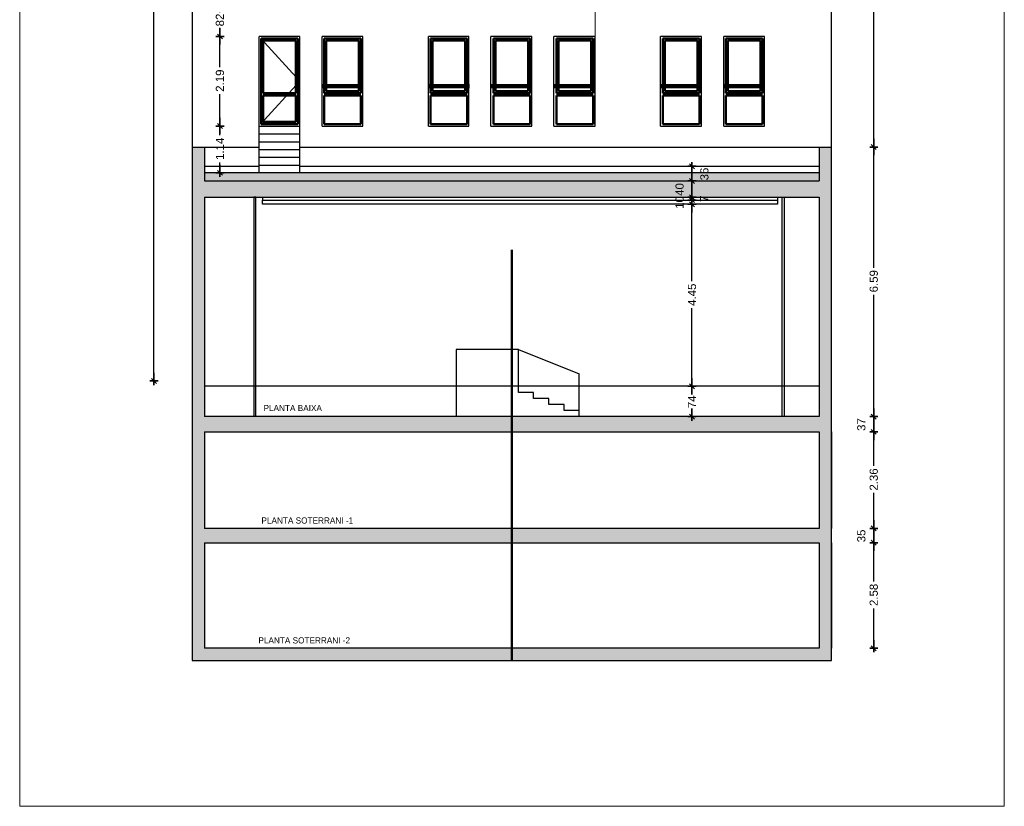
# Model space of a CAD drawing. Header units: metres. Extents: x -1 to 490, y -6 to 65.
# Tile 2 of 11: x 439 to 463, y 26 to 45. Entities that reach past the tile are written whole.
import ezdxf

# ---------------------------------------------------------------- set-up
doc = ezdxf.new("R2010")
doc.units = ezdxf.units.M
doc.header["$PDMODE"] = 65
for name, pattern in [('CONTINUA', [0]), ('RAND', [44.45, 12.7, -6.35, 12.7, -6.35, 0, -6.35]), ('VERDECKT', [9.525, 6.35, -3.175])]:
    doc.linetypes.add(name, pattern=pattern)
doc.layers.add('FAÇANA  NORD-OEST LINIES ACTUAL', color=7, linetype='CONTINUA', lineweight=25)
doc.styles.add('ARIAL', font='arial.ttf')
doc.styles.add('Century Gothic', font='txt')
doc.dimstyles.new('DIMSTYLE_10', dxfattribs={"dimtxt": 0.2, "dimasz": 0.2, "dimexe": 0, "dimexo": 1e-06, "dimgap": 0.1, "dimtad": 0, "dimdec": 0, "dimlfac": 100, "dimrnd": 1, "dimzin": 4, "dimdsep": 46, "dimtxsty": 'ARIAL', "dimblk1": 'ALL_ML_STRICH', "dimblk2": 'ALL_ML_STRICH', "dimsah": 1, "dimcen": 0, "dimse1": 1, "dimse2": 1, "dimclrd": 2, "dimclre": 2, "dimclrt": 2, "dimadec": 0, "dimazin": 0, "dimtfac": 1, "dimtdec": 0, "dimtix": 1, "dimtmove": 2, "dimatfit": 3, "dimfxl": 0, "dimtvp": 1.2, "dimtzin": 0, "dimlwd": 0, "dimlwe": 35, "dimarcsym": 0})
doc.dimstyles.new('DIMSTYLE_3', dxfattribs={"dimtxt": 0.2, "dimasz": 0.2, "dimexe": 0, "dimexo": 1e-06, "dimgap": 0.1, "dimtad": 0, "dimrnd": 0.01, "dimzin": 4, "dimdsep": 46, "dimtxsty": 'ARIAL', "dimblk1": 'ALL_ML_STRICH', "dimblk2": 'ALL_ML_STRICH', "dimsah": 1, "dimcen": 0, "dimse1": 1, "dimse2": 1, "dimclrd": 2, "dimclre": 2, "dimclrt": 2, "dimadec": 0, "dimazin": 0, "dimtfac": 1, "dimtdec": 0, "dimtix": 1, "dimtmove": 2, "dimatfit": 3, "dimfxl": 0, "dimtzin": 0, "dimlwd": 0, "dimlwe": 35, "dimarcsym": 0})
doc.dimstyles.new('DIMSTYLE_6', dxfattribs={"dimtxt": 0.2, "dimasz": 0.2, "dimexe": 0, "dimexo": 1e-06, "dimgap": 0.1, "dimtad": 0, "dimdec": 0, "dimlfac": 100, "dimrnd": 1, "dimzin": 4, "dimdsep": 46, "dimtxsty": 'ARIAL', "dimblk1": 'ALL_ML_STRICH', "dimblk2": 'ALL_ML_STRICH', "dimsah": 1, "dimcen": 0, "dimse1": 1, "dimse2": 1, "dimclrd": 2, "dimclre": 2, "dimclrt": 2, "dimadec": 0, "dimazin": 0, "dimtfac": 1, "dimtdec": 0, "dimtix": 1, "dimtmove": 2, "dimatfit": 3, "dimfxl": 0, "dimtzin": 0, "dimlwd": 0, "dimlwe": 35, "dimarcsym": 0})
doc.dimstyles.new('DIMSTYLE_7', dxfattribs={"dimtxt": 0.2, "dimasz": 0.2, "dimexe": 0, "dimexo": 1e-06, "dimgap": 0.1, "dimtad": 2, "dimdec": 0, "dimlfac": 100, "dimrnd": 1, "dimzin": 4, "dimdsep": 46, "dimtxsty": 'ARIAL', "dimblk1": 'ALL_ML_STRICH', "dimblk2": 'ALL_ML_STRICH', "dimsah": 1, "dimcen": 0, "dimse1": 1, "dimse2": 1, "dimclrd": 2, "dimclre": 2, "dimclrt": 2, "dimadec": 0, "dimazin": 0, "dimtfac": 1, "dimtdec": 0, "dimtix": 1, "dimtmove": 2, "dimatfit": 3, "dimfxl": 0, "dimtvp": 1.2, "dimtzin": 0, "dimlwd": 0, "dimlwe": 35, "dimarcsym": 0})
doc.dimstyles.new('DIMSTYLE_8', dxfattribs={"dimtxt": 0.2, "dimasz": 0.2, "dimexe": 0, "dimexo": 1e-06, "dimgap": 0.1, "dimtad": 2, "dimdec": 0, "dimlfac": 100, "dimrnd": 1, "dimzin": 4, "dimdsep": 46, "dimtxsty": 'ARIAL', "dimblk1": 'ALL_ML_STRICH', "dimblk2": 'ALL_ML_STRICH', "dimsah": 1, "dimcen": 0, "dimse1": 1, "dimse2": 1, "dimclrd": 2, "dimclre": 2, "dimclrt": 2, "dimadec": 0, "dimazin": 0, "dimtfac": 1, "dimtdec": 0, "dimtix": 1, "dimtmove": 2, "dimatfit": 3, "dimfxl": 0, "dimtvp": 1.2, "dimtzin": 0, "dimlwd": 0, "dimlwe": 35, "dimarcsym": 0})
doc.dimstyles.new('DIMSTYLE_9', dxfattribs={"dimtxt": 0.2, "dimasz": 0.2, "dimexe": 0, "dimexo": 1e-06, "dimgap": 0.1, "dimtad": 0, "dimdec": 0, "dimlfac": 100, "dimrnd": 1, "dimzin": 4, "dimdsep": 46, "dimtxsty": 'ARIAL', "dimblk1": 'ALL_ML_STRICH', "dimblk2": 'ALL_ML_STRICH', "dimsah": 1, "dimcen": 0, "dimse1": 1, "dimse2": 1, "dimclrd": 2, "dimclre": 2, "dimclrt": 2, "dimadec": 0, "dimazin": 0, "dimtfac": 1, "dimtdec": 0, "dimtix": 1, "dimtmove": 2, "dimatfit": 3, "dimfxl": 0, "dimtvp": 1.2, "dimtzin": 0, "dimlwd": 0, "dimlwe": 35, "dimarcsym": 0})

# ---------------------------------------------------------------- blocks, each defined once
blk = doc.blocks.new('ALL_ML_STRICH')
at = {"color": 0, "linetype": 'ByBlock', "lineweight": -2}
for p, q in [((-1, 0), (0.5, 0)), ((-0.3, -0.3), (0.3, 0.3)), ((0, -0.5), (0, 0.5))]:
    blk.add_line(p, q, dxfattribs=at)
blk = doc.blocks.new('*D21')
at = {"layer": 'DEFPOINTS', "color": 2, "linetype": 'CONTINUA', "lineweight": 35, "transparency": 33554687}
for p in [(443.649, 58.617), (442.714, 36.363), (443.649, 36.363)]:
    blk.add_point(p, dxfattribs=at)
at = {"layer": 'FAÇANA  NORD-OEST LINIES ACTUAL', "color": 2, "linetype": 'CONTINUA', "lineweight": -2, "transparency": 33554687}
for p, q in [((442.714, 47.896), (442.714, 58.617)), ((442.714, 36.363), (442.714, 47.096))]:
    blk.add_line(p, q, dxfattribs=at)
at = {"layer": 'FAÇANA  NORD-OEST LINIES ACTUAL', "color": 2, "linetype": 'CONTINUA', "lineweight": 35, "transparency": 33554687, "xscale": 0.2, "yscale": 0.2, "zscale": 0.2}
for p, rotation in [((442.714, 58.617), 90), ((442.714, 36.363), 270)]:
    blk.add_blockref('ALL_ML_STRICH', p, dxfattribs=dict(at, rotation=rotation))
at = {"layer": 'FAÇANA  NORD-OEST LINIES ACTUAL', "color": 2, "linetype": 'CONTINUA', "lineweight": 35, "transparency": 33554687, "insert": (442.714, 47.496), "char_height": 0.2, "width": 1, "attachment_point": 5, "rotation": 90, "style": 'ARIAL'}
blk.add_mtext('\\A1;{22.25}', dxfattribs=at)
blk = doc.blocks.new('*D33')
at = {"layer": 'DEFPOINTS', "color": 2, "linetype": 'CONTINUA', "lineweight": 35, "transparency": 33554687}
for p in [(458.969, 32.411), (458.969, 29.833), (460.304, 29.833)]:
    blk.add_point(p, dxfattribs=at)
at = {"layer": 'FAÇANA  NORD-OEST LINIES ACTUAL', "color": 2, "linetype": 'CONTINUA', "lineweight": -2, "transparency": 33554687}
for p, q in [((460.304, 31.466), (460.304, 32.411)), ((460.304, 29.833), (460.304, 30.806))]:
    blk.add_line(p, q, dxfattribs=at)
at = {"layer": 'FAÇANA  NORD-OEST LINIES ACTUAL', "color": 2, "linetype": 'CONTINUA', "lineweight": 35, "transparency": 33554687, "xscale": 0.2, "yscale": 0.2, "zscale": 0.2}
for p, rotation in [((460.304, 32.411), 90), ((460.304, 29.833), 270)]:
    blk.add_blockref('ALL_ML_STRICH', p, dxfattribs=dict(at, rotation=rotation))
at = {"layer": 'FAÇANA  NORD-OEST LINIES ACTUAL', "color": 2, "linetype": 'CONTINUA', "lineweight": 35, "transparency": 33554687, "insert": (460.304, 31.136), "char_height": 0.2, "width": 0.8, "attachment_point": 5, "rotation": 90, "style": 'ARIAL'}
blk.add_mtext('\\A1;{2.58}', dxfattribs=at)
blk = doc.blocks.new('*D34')
at = {"layer": 'DEFPOINTS', "color": 2, "linetype": 'CONTINUA', "lineweight": 35, "transparency": 33554687}
for p in [(458.969, 32.762), (458.969, 32.411), (460.304, 32.411)]:
    blk.add_point(p, dxfattribs=at)
at = {"layer": 'FAÇANA  NORD-OEST LINIES ACTUAL', "color": 2, "linetype": 'CONTINUA', "lineweight": -2, "transparency": 33554687}
blk.add_line((460.304, 32.411), (460.304, 32.762), dxfattribs=at)
at = {"layer": 'FAÇANA  NORD-OEST LINIES ACTUAL', "color": 2, "linetype": 'CONTINUA', "lineweight": 35, "transparency": 33554687, "xscale": 0.2, "yscale": 0.2, "zscale": 0.2}
for p, rotation in [((460.304, 32.762), 90), ((460.304, 32.411), 270)]:
    blk.add_blockref('ALL_ML_STRICH', p, dxfattribs=dict(at, rotation=rotation))
at = {"layer": 'FAÇANA  NORD-OEST LINIES ACTUAL', "color": 2, "linetype": 'CONTINUA', "lineweight": 35, "transparency": 33554687, "insert": (460.001, 32.577), "char_height": 0.2, "width": 0.4, "attachment_point": 5, "rotation": 90, "style": 'ARIAL'}
blk.add_mtext('\\A1;{35}', dxfattribs=at)
blk = doc.blocks.new('*D35')
at = {"layer": 'DEFPOINTS', "color": 2, "linetype": 'CONTINUA', "lineweight": 35, "transparency": 33554687}
for p in [(458.969, 35.12), (458.969, 32.762), (460.304, 32.762)]:
    blk.add_point(p, dxfattribs=at)
at = {"layer": 'FAÇANA  NORD-OEST LINIES ACTUAL', "color": 2, "linetype": 'CONTINUA', "lineweight": -2, "transparency": 33554687}
for p, q in [((460.304, 34.286), (460.304, 35.12)), ((460.304, 32.762), (460.304, 33.626))]:
    blk.add_line(p, q, dxfattribs=at)
at = {"layer": 'FAÇANA  NORD-OEST LINIES ACTUAL', "color": 2, "linetype": 'CONTINUA', "lineweight": 35, "transparency": 33554687, "xscale": 0.2, "yscale": 0.2, "zscale": 0.2}
for p, rotation in [((460.304, 35.12), 90), ((460.304, 32.762), 270)]:
    blk.add_blockref('ALL_ML_STRICH', p, dxfattribs=dict(at, rotation=rotation))
at = {"layer": 'FAÇANA  NORD-OEST LINIES ACTUAL', "color": 2, "linetype": 'CONTINUA', "lineweight": 35, "transparency": 33554687, "insert": (460.304, 33.956), "char_height": 0.2, "width": 0.8, "attachment_point": 5, "rotation": 90, "style": 'ARIAL'}
blk.add_mtext('\\A1;{2.36}', dxfattribs=at)
blk = doc.blocks.new('*D36')
at = {"layer": 'DEFPOINTS', "color": 2, "linetype": 'CONTINUA', "lineweight": 35, "transparency": 33554687}
for p in [(458.516, 35.493), (458.969, 35.12), (460.304, 35.12)]:
    blk.add_point(p, dxfattribs=at)
at = {"layer": 'FAÇANA  NORD-OEST LINIES ACTUAL', "color": 2, "linetype": 'CONTINUA', "lineweight": -2, "transparency": 33554687}
blk.add_line((460.304, 35.12), (460.304, 35.493), dxfattribs=at)
at = {"layer": 'FAÇANA  NORD-OEST LINIES ACTUAL', "color": 2, "linetype": 'CONTINUA', "lineweight": 35, "transparency": 33554687, "xscale": 0.2, "yscale": 0.2, "zscale": 0.2}
for p, rotation in [((460.304, 35.493), 90), ((460.304, 35.12), 270)]:
    blk.add_blockref('ALL_ML_STRICH', p, dxfattribs=dict(at, rotation=rotation))
at = {"layer": 'FAÇANA  NORD-OEST LINIES ACTUAL', "color": 2, "linetype": 'CONTINUA', "lineweight": 35, "transparency": 33554687, "insert": (460.001, 35.298), "char_height": 0.2, "width": 0.4, "attachment_point": 5, "rotation": 90, "style": 'ARIAL'}
blk.add_mtext('\\A1;{37}', dxfattribs=at)
blk = doc.blocks.new('*D37')
at = {"layer": 'DEFPOINTS', "color": 2, "linetype": 'CONTINUA', "lineweight": 35, "transparency": 33554687}
for p in [(455.644, 42.08), (458.516, 35.493), (460.304, 35.493)]:
    blk.add_point(p, dxfattribs=at)
at = {"layer": 'FAÇANA  NORD-OEST LINIES ACTUAL', "color": 2, "linetype": 'CONTINUA', "lineweight": -2, "transparency": 33554687}
for p, q in [((460.304, 39.131), (460.304, 42.08)), ((460.304, 35.493), (460.304, 38.471))]:
    blk.add_line(p, q, dxfattribs=at)
at = {"layer": 'FAÇANA  NORD-OEST LINIES ACTUAL', "color": 2, "linetype": 'CONTINUA', "lineweight": 35, "transparency": 33554687, "xscale": 0.2, "yscale": 0.2, "zscale": 0.2}
for p, rotation in [((460.304, 42.08), 90), ((460.304, 35.493), 270)]:
    blk.add_blockref('ALL_ML_STRICH', p, dxfattribs=dict(at, rotation=rotation))
at = {"layer": 'FAÇANA  NORD-OEST LINIES ACTUAL', "color": 2, "linetype": 'CONTINUA', "lineweight": 35, "transparency": 33554687, "insert": (460.304, 38.801), "char_height": 0.2, "width": 0.8, "attachment_point": 5, "rotation": 90, "style": 'ARIAL'}
blk.add_mtext('\\A1;{6.59}', dxfattribs=at)
blk = doc.blocks.new('*D38')
at = {"layer": 'DEFPOINTS', "color": 2, "linetype": 'CONTINUA', "lineweight": 35, "transparency": 33554687}
for p in [(459.269, 58.617), (455.644, 42.08), (460.304, 42.08)]:
    blk.add_point(p, dxfattribs=at)
at = {"layer": 'FAÇANA  NORD-OEST LINIES ACTUAL', "color": 2, "linetype": 'CONTINUA', "lineweight": -2, "transparency": 33554687}
for p, q in [((460.304, 50.756), (460.304, 58.617)), ((460.304, 42.08), (460.304, 49.956))]:
    blk.add_line(p, q, dxfattribs=at)
at = {"layer": 'FAÇANA  NORD-OEST LINIES ACTUAL', "color": 2, "linetype": 'CONTINUA', "lineweight": 35, "transparency": 33554687, "xscale": 0.2, "yscale": 0.2, "zscale": 0.2}
for p, rotation in [((460.304, 58.617), 90), ((460.304, 42.08), 270)]:
    blk.add_blockref('ALL_ML_STRICH', p, dxfattribs=dict(at, rotation=rotation))
at = {"layer": 'FAÇANA  NORD-OEST LINIES ACTUAL', "color": 2, "linetype": 'CONTINUA', "lineweight": 35, "transparency": 33554687, "insert": (460.304, 50.356), "char_height": 0.2, "width": 1, "attachment_point": 5, "rotation": 90, "style": 'ARIAL'}
blk.add_mtext('\\A1;{16.54}', dxfattribs=at)
blk = doc.blocks.new('*D39')
at = {"layer": 'DEFPOINTS', "color": 2, "linetype": 'CONTINUA', "lineweight": 35, "transparency": 33554687}
for p in [(445.281, 42.592), (444.326, 41.449), (444.439, 41.449)]:
    blk.add_point(p, dxfattribs=at)
at = {"layer": 'FAÇANA  NORD-OEST LINIES ACTUAL', "color": 2, "linetype": 'CONTINUA', "lineweight": -2, "transparency": 33554687}
for p, q in [((444.326, 42.366), (444.326, 42.592)), ((444.326, 41.449), (444.326, 41.706))]:
    blk.add_line(p, q, dxfattribs=at)
at = {"layer": 'FAÇANA  NORD-OEST LINIES ACTUAL', "color": 2, "linetype": 'CONTINUA', "lineweight": 35, "transparency": 33554687, "xscale": 0.2, "yscale": 0.2, "zscale": 0.2}
for p, rotation in [((444.326, 42.592), 90), ((444.326, 41.449), 270)]:
    blk.add_blockref('ALL_ML_STRICH', p, dxfattribs=dict(at, rotation=rotation))
at = {"layer": 'FAÇANA  NORD-OEST LINIES ACTUAL', "color": 2, "linetype": 'CONTINUA', "lineweight": 35, "transparency": 33554687, "insert": (444.326, 42.036), "char_height": 0.2, "width": 0.8, "attachment_point": 5, "rotation": 90, "style": 'ARIAL'}
blk.add_mtext('\\A1;{1.14}', dxfattribs=at)
blk = doc.blocks.new('*D40')
at = {"layer": 'DEFPOINTS', "color": 2, "linetype": 'CONTINUA', "lineweight": 35, "transparency": 33554687}
for p in [(445.281, 44.782), (444.326, 42.592), (445.281, 42.592)]:
    blk.add_point(p, dxfattribs=at)
at = {"layer": 'FAÇANA  NORD-OEST LINIES ACTUAL', "color": 2, "linetype": 'CONTINUA', "lineweight": -2, "transparency": 33554687}
for p, q in [((444.326, 44.032), (444.326, 44.782)), ((444.326, 42.592), (444.326, 43.372))]:
    blk.add_line(p, q, dxfattribs=at)
at = {"layer": 'FAÇANA  NORD-OEST LINIES ACTUAL', "color": 2, "linetype": 'CONTINUA', "lineweight": 35, "transparency": 33554687, "xscale": 0.2, "yscale": 0.2, "zscale": 0.2}
for p, rotation in [((444.326, 44.782), 90), ((444.326, 42.592), 270)]:
    blk.add_blockref('ALL_ML_STRICH', p, dxfattribs=dict(at, rotation=rotation))
at = {"layer": 'FAÇANA  NORD-OEST LINIES ACTUAL', "color": 2, "linetype": 'CONTINUA', "lineweight": 35, "transparency": 33554687, "insert": (444.326, 43.702), "char_height": 0.2, "width": 0.8, "attachment_point": 5, "rotation": 90, "style": 'ARIAL'}
blk.add_mtext('\\A1;{2.19}', dxfattribs=at)
blk = doc.blocks.new('*D41')
at = {"layer": 'DEFPOINTS', "color": 2, "linetype": 'CONTINUA', "lineweight": 35, "transparency": 33554687}
for p in [(445.281, 45.601), (444.326, 44.782), (445.281, 44.782)]:
    blk.add_point(p, dxfattribs=at)
at = {"layer": 'FAÇANA  NORD-OEST LINIES ACTUAL', "color": 2, "linetype": 'CONTINUA', "lineweight": -2, "transparency": 33554687}
for p, q in [((444.326, 45.374), (444.326, 45.601)), ((444.326, 44.782), (444.326, 44.994))]:
    blk.add_line(p, q, dxfattribs=at)
at = {"layer": 'FAÇANA  NORD-OEST LINIES ACTUAL', "color": 2, "linetype": 'CONTINUA', "lineweight": 35, "transparency": 33554687, "xscale": 0.2, "yscale": 0.2, "zscale": 0.2}
for p, rotation in [((444.326, 45.601), 90), ((444.326, 44.782), 270)]:
    blk.add_blockref('ALL_ML_STRICH', p, dxfattribs=dict(at, rotation=rotation))
at = {"layer": 'FAÇANA  NORD-OEST LINIES ACTUAL', "color": 2, "linetype": 'CONTINUA', "lineweight": 35, "transparency": 33554687, "insert": (444.326, 45.184), "char_height": 0.2, "width": 0.4, "attachment_point": 5, "rotation": 90, "style": 'ARIAL'}
blk.add_mtext('\\A1;{82}', dxfattribs=at)
blk = doc.blocks.new('*D49')
at = {"layer": 'DEFPOINTS', "color": 2, "linetype": 'CONTINUA', "lineweight": 35, "transparency": 33554687}
for p in [(455.567, 36.233), (455.511, 35.493), (455.862, 35.493)]:
    blk.add_point(p, dxfattribs=at)
at = {"layer": 'FAÇANA  NORD-OEST LINIES ACTUAL', "color": 2, "linetype": 'CONTINUA', "lineweight": -2, "transparency": 33554687}
for p, q in [((455.862, 36.044), (455.862, 36.233)), ((455.862, 35.493), (455.862, 35.664))]:
    blk.add_line(p, q, dxfattribs=at)
at = {"layer": 'FAÇANA  NORD-OEST LINIES ACTUAL', "color": 2, "linetype": 'CONTINUA', "lineweight": 35, "transparency": 33554687, "xscale": 0.2, "yscale": 0.2, "zscale": 0.2}
for p, rotation in [((455.862, 36.233), 90), ((455.862, 35.493), 270)]:
    blk.add_blockref('ALL_ML_STRICH', p, dxfattribs=dict(at, rotation=rotation))
at = {"layer": 'FAÇANA  NORD-OEST LINIES ACTUAL', "color": 2, "linetype": 'CONTINUA', "lineweight": 35, "transparency": 33554687, "insert": (455.862, 35.854), "char_height": 0.2, "width": 0.4, "attachment_point": 5, "rotation": 90, "style": 'ARIAL'}
blk.add_mtext('\\A1;{74}', dxfattribs=at)
blk = doc.blocks.new('*D50')
at = {"layer": 'DEFPOINTS', "color": 2, "linetype": 'CONTINUA', "lineweight": 35, "transparency": 33554687}
for p in [(455.954, 40.682), (455.567, 36.233), (455.862, 36.233)]:
    blk.add_point(p, dxfattribs=at)
at = {"layer": 'FAÇANA  NORD-OEST LINIES ACTUAL', "color": 2, "linetype": 'CONTINUA', "lineweight": -2, "transparency": 33554687}
for p, q in [((455.862, 38.801), (455.862, 40.682)), ((455.862, 36.233), (455.862, 38.141))]:
    blk.add_line(p, q, dxfattribs=at)
at = {"layer": 'FAÇANA  NORD-OEST LINIES ACTUAL', "color": 2, "linetype": 'CONTINUA', "lineweight": 35, "transparency": 33554687, "xscale": 0.2, "yscale": 0.2, "zscale": 0.2}
for p, rotation in [((455.862, 40.682), 90), ((455.862, 36.233), 270)]:
    blk.add_blockref('ALL_ML_STRICH', p, dxfattribs=dict(at, rotation=rotation))
at = {"layer": 'FAÇANA  NORD-OEST LINIES ACTUAL', "color": 2, "linetype": 'CONTINUA', "lineweight": 35, "transparency": 33554687, "insert": (455.862, 38.471), "char_height": 0.2, "width": 0.8, "attachment_point": 5, "rotation": 90, "style": 'ARIAL'}
blk.add_mtext('\\A1;{4.45}', dxfattribs=at)
blk = doc.blocks.new('*D51')
at = {"layer": 'DEFPOINTS', "color": 2, "linetype": 'CONTINUA', "lineweight": 35, "transparency": 33554687}
for p in [(455.862, 40.682), (455.954, 40.682), (456.025, 40.782)]:
    blk.add_point(p, dxfattribs=at)
at = {"layer": 'FAÇANA  NORD-OEST LINIES ACTUAL', "color": 2, "linetype": 'CONTINUA', "lineweight": -2, "transparency": 33554687}
blk.add_line((455.862, 40.682), (455.862, 40.782), dxfattribs=at)
at = {"layer": 'FAÇANA  NORD-OEST LINIES ACTUAL', "color": 2, "linetype": 'CONTINUA', "lineweight": 35, "transparency": 33554687, "xscale": 0.2, "yscale": 0.2, "zscale": 0.2}
for p, rotation in [((455.862, 40.682), 270), ((455.862, 40.782), 90)]:
    blk.add_blockref('ALL_ML_STRICH', p, dxfattribs=dict(at, rotation=rotation))
at = {"layer": 'FAÇANA  NORD-OEST LINIES ACTUAL', "color": 2, "linetype": 'CONTINUA', "lineweight": 35, "transparency": 33554687, "insert": (455.559, 40.724), "char_height": 0.2, "width": 0.4, "attachment_point": 5, "rotation": 90, "style": 'ARIAL'}
blk.add_mtext('\\A1;{10}', dxfattribs=at)
blk = doc.blocks.new('*D52')
at = {"layer": 'DEFPOINTS', "color": 2, "linetype": 'CONTINUA', "lineweight": 35, "transparency": 33554687}
for p in [(455.581, 40.852), (455.862, 40.782), (456.025, 40.782)]:
    blk.add_point(p, dxfattribs=at)
at = {"layer": 'FAÇANA  NORD-OEST LINIES ACTUAL', "color": 2, "linetype": 'CONTINUA', "lineweight": -2, "transparency": 33554687}
blk.add_line((455.862, 40.782), (455.862, 40.852), dxfattribs=at)
at = {"layer": 'FAÇANA  NORD-OEST LINIES ACTUAL', "color": 2, "linetype": 'CONTINUA', "lineweight": 35, "transparency": 33554687, "xscale": 0.2, "yscale": 0.2, "zscale": 0.2}
for p, rotation in [((455.862, 40.782), 270), ((455.862, 40.852), 90)]:
    blk.add_blockref('ALL_ML_STRICH', p, dxfattribs=dict(at, rotation=rotation))
at = {"layer": 'FAÇANA  NORD-OEST LINIES ACTUAL', "color": 2, "linetype": 'CONTINUA', "lineweight": 35, "transparency": 33554687, "insert": (456.159, 40.816), "char_height": 0.2, "width": 0.2, "attachment_point": 5, "rotation": 90, "style": 'ARIAL'}
blk.add_mtext('\\A1;{7}', dxfattribs=at)
blk = doc.blocks.new('*D53')
at = {"layer": 'DEFPOINTS', "color": 2, "linetype": 'CONTINUA', "lineweight": 35, "transparency": 33554687}
for p in [(456.524, 41.25), (455.581, 40.852), (455.862, 40.852)]:
    blk.add_point(p, dxfattribs=at)
at = {"layer": 'FAÇANA  NORD-OEST LINIES ACTUAL', "color": 2, "linetype": 'CONTINUA', "lineweight": -2, "transparency": 33554687}
blk.add_line((455.862, 40.852), (455.862, 41.25), dxfattribs=at)
at = {"layer": 'FAÇANA  NORD-OEST LINIES ACTUAL', "color": 2, "linetype": 'CONTINUA', "lineweight": 35, "transparency": 33554687, "xscale": 0.2, "yscale": 0.2, "zscale": 0.2}
for p, rotation in [((455.862, 41.25), 90), ((455.862, 40.852), 270)]:
    blk.add_blockref('ALL_ML_STRICH', p, dxfattribs=dict(at, rotation=rotation))
at = {"layer": 'FAÇANA  NORD-OEST LINIES ACTUAL', "color": 2, "linetype": 'CONTINUA', "lineweight": 35, "transparency": 33554687, "insert": (455.559, 41.043), "char_height": 0.2, "width": 0.4, "attachment_point": 5, "rotation": 90, "style": 'ARIAL'}
blk.add_mtext('\\A1;{40}', dxfattribs=at)
blk = doc.blocks.new('*D54')
at = {"layer": 'DEFPOINTS', "color": 2, "linetype": 'CONTINUA', "lineweight": 35, "transparency": 33554687}
for p in [(456.278, 41.61), (455.862, 41.25), (456.524, 41.25)]:
    blk.add_point(p, dxfattribs=at)
at = {"layer": 'FAÇANA  NORD-OEST LINIES ACTUAL', "color": 2, "linetype": 'CONTINUA', "lineweight": -2, "transparency": 33554687}
blk.add_line((455.862, 41.25), (455.862, 41.61), dxfattribs=at)
at = {"layer": 'FAÇANA  NORD-OEST LINIES ACTUAL', "color": 2, "linetype": 'CONTINUA', "lineweight": 35, "transparency": 33554687, "xscale": 0.2, "yscale": 0.2, "zscale": 0.2}
for p, rotation in [((455.862, 41.61), 90), ((455.862, 41.25), 270)]:
    blk.add_blockref('ALL_ML_STRICH', p, dxfattribs=dict(at, rotation=rotation))
at = {"layer": 'FAÇANA  NORD-OEST LINIES ACTUAL', "color": 2, "linetype": 'CONTINUA', "lineweight": 35, "transparency": 33554687, "insert": (456.166, 41.421), "char_height": 0.2, "width": 0.4, "attachment_point": 5, "rotation": 90, "style": 'ARIAL'}
blk.add_mtext('\\A1;{36}', dxfattribs=at)

msp = doc.modelspace()

# ---------------------------------------------------------------- hatches: boundary and pattern name
at = {"layer": 'FAÇANA  NORD-OEST LINIES ACTUAL', "linetype": 'CONTINUA', "lineweight": 25, "transparency": 33554687}
for color, points in [(8, [(443.94858, 42.08018), (443.64858, 42.08018), (443.64858, 29.53227), (451.45858, 29.53227), (451.45858, 29.83284), (443.94858, 29.83284), (443.94858, 32.41101), (451.45858, 32.41101), (451.45858, 32.76238), (443.94858, 32.76238), (443.94858, 35.12041), (451.45858, 35.12041), (451.45858, 35.49295), (443.94858, 35.49295), (443.94858, 40.85248), (451.45858, 40.85248), (451.45858, 41.25043), (443.94858, 41.25043)]), (8, [(458.96858, 41.25043), (451.45858, 41.25043), (451.45858, 40.85248), (458.96858, 40.85248), (458.96858, 35.49295), (451.45858, 35.49295), (451.45858, 35.12041), (458.96858, 35.12041), (458.96858, 32.76238), (451.45858, 32.76238), (451.45858, 32.41101), (458.96858, 32.41101), (458.96858, 29.83284), (451.45858, 29.83284), (451.45858, 29.53227), (459.26858, 29.53227), (459.26858, 42.08018), (458.96858, 42.08018)]), (9, [(443.94858, 41.25043), (451.45858, 41.25043), (451.45858, 41.4494), (443.94858, 41.4494)]), (9, [(451.45858, 41.25043), (458.96858, 41.25043), (458.96858, 41.4494), (451.45858, 41.4494)])]:
    msp.add_hatch(color=color, dxfattribs=at).paths.add_polyline_path(points)

# ---------------------------------------------------------------- linework, layer by layer
at = {"layer": 'FAÇANA  NORD-OEST LINIES ACTUAL', "color": 7, "linetype": 'CONTINUA', "lineweight": 25, "transparency": 33554687}
for p, q in [((443.64858, 58.66256), (443.64858, 29.53227)), ((459.26858, 29.53227), (459.26858, 58.66256)), ((446.28083, 44.78243), (445.28083, 44.78243)), ((445.28083, 41.4494), (445.28083, 44.78243)), ((446.28083, 41.4494), (446.28083, 44.78243)), ((446.82083, 42.59243), (446.82083, 44.78243)), ((447.82083, 44.78243), (446.82083, 44.78243)), ((447.82083, 42.59243), (447.82083, 44.78243)), ((450.40632, 44.78243), (449.42083, 44.78243)), ((449.42083, 42.59243), (449.42083, 44.78243)), ((450.40632, 42.59243), (450.40632, 44.78243)), ((450.94632, 42.59243), (450.94632, 44.78243)), ((451.94632, 44.78243), (450.94632, 44.78243)), ((451.94632, 44.78243), (450.94632, 44.78243)), ((451.94632, 42.59243), (451.94632, 44.78243)), ((452.48632, 42.59243), (452.48632, 44.78243)), ((453.49858, 44.78243), (452.48632, 44.78243)), ((453.49858, 42.59243), (453.49858, 44.78243)), ((455.09632, 42.59243), (455.09632, 44.78243)), ((456.09632, 44.78243), (455.09632, 44.78243)), ((456.09632, 42.59243), (456.09632, 44.78243)), ((456.63632, 42.59243), (456.63632, 44.78243)), ((457.63632, 44.78243), (456.63632, 44.78243)), ((457.63632, 42.59243), (457.63632, 44.78243)), ((445.28083, 42.59243), (446.28083, 42.59243)), ((446.82083, 42.59243), (447.82083, 42.59243)), ((449.42083, 42.59243), (450.40632, 42.59243)), ((450.94632, 42.59243), (451.94632, 42.59243)), ((450.94632, 42.59243), (451.94632, 42.59243)), ((452.48632, 42.59243), (453.49858, 42.59243)), ((452.48632, 42.59243), (453.48632, 42.59243)), ((455.09632, 42.59243), (456.09632, 42.59243)), ((456.63632, 42.59243), (457.63632, 42.59243)), ((445.28083, 42.3994), (446.28083, 42.3994)), ((445.28083, 42.2094), (446.28083, 42.2094)), ((443.64858, 42.08018), (445.28083, 42.08018)), ((443.94858, 42.08018), (443.94858, 41.25043)), ((445.28083, 42.0194), (446.28083, 42.0194)), ((446.28083, 42.08018), (459.26858, 42.08018)), ((458.96858, 42.08018), (458.96858, 41.25043)), ((445.28083, 41.8294), (446.28083, 41.8294)), ((445.28083, 41.4494), (445.28083, 41.6394)), ((445.28083, 41.6394), (446.28083, 41.6394)), ((443.64858, 41.4494), (443.64858, 40.85248)), ((443.94858, 41.61027), (445.28083, 41.61027)), ((458.96858, 41.4494), (443.94858, 41.4494)), ((446.28083, 41.61027), (458.96858, 41.61027)), ((443.94858, 41.25043), (458.96858, 41.25043)), ((443.94858, 40.85248), (443.94858, 35.49295)), ((443.94858, 40.85248), (458.96858, 40.85248)), ((445.20482, 40.85248), (445.15417, 40.85248)), ((445.15417, 40.85248), (445.15417, 35.49295)), ((445.20482, 35.49295), (445.20482, 40.85248)), ((445.36306, 40.85248), (445.36306, 40.78248)), ((445.36306, 40.78248), (457.94963, 40.78248)), ((445.36306, 40.68248), (445.36306, 40.78248)), ((457.94963, 40.68248), (445.36306, 40.68248)), ((457.94963, 40.85248), (457.94963, 40.68248)), ((458.06229, 35.49295), (458.06229, 40.85248)), ((458.06229, 40.85248), (458.11294, 40.85248)), ((458.11294, 40.85248), (458.11294, 35.49295)), ((458.96858, 40.85248), (458.96858, 35.49295)), ((451.62089, 37.13295), (450.1013, 37.13295)), ((450.1013, 37.13295), (450.1013, 35.49295)), ((451.62089, 36.23295), (451.62089, 37.13295)), ((451.62089, 37.13295), (453.10672, 36.54095)), ((453.10672, 35.64095), (453.10672, 36.54095)), ((458.96858, 36.23295), (443.94858, 36.23295)), ((451.62089, 36.23295), (451.24944, 36.23295)), ((451.62089, 36.08495), (451.62089, 36.23295)), ((451.99235, 36.08495), (451.62089, 36.08495)), ((451.99235, 35.93695), (451.99235, 36.08495)), ((452.36381, 35.93695), (451.99235, 35.93695)), ((452.36381, 35.78895), (452.36381, 35.93695)), ((452.73526, 35.78895), (452.36381, 35.78895)), ((452.73526, 35.64095), (452.73526, 35.78895)), ((453.10672, 35.64095), (452.73526, 35.64095)), ((453.10672, 35.49295), (453.10672, 35.64095)), ((458.96858, 35.49295), (443.94858, 35.49295)), ((443.94858, 35.12041), (458.96858, 35.12041)), ((443.94858, 35.12041), (443.94858, 32.76238)), ((458.96858, 35.12041), (458.96858, 32.76238)), ((459.26858, 35.12041), (459.26858, 32.76238)), ((458.96858, 32.76238), (443.94858, 32.76238)), ((443.94858, 32.41101), (458.96858, 32.41101)), ((443.94858, 32.41101), (443.94858, 29.83284)), ((458.96858, 32.41101), (458.96858, 29.83284)), ((459.26858, 32.41101), (459.26858, 29.83284)), ((458.96858, 29.83284), (443.94858, 29.83284)), ((443.64858, 29.53227), (459.26858, 29.53227))]:
    msp.add_line(p, q, dxfattribs=at)
at = {"layer": 'FAÇANA  NORD-OEST LINIES ACTUAL', "color": 4, "linetype": 'RAND', "lineweight": 50, "transparency": 33554687}
msp.add_line((451.45858, 58.61664), (451.45858, 29.53227), dxfattribs=at)
at = {"layer": 'FAÇANA  NORD-OEST LINIES ACTUAL', "color": 52, "linetype": 'CONTINUA', "lineweight": 13, "transparency": 33554687}
msp.add_line((453.49858, 42.59243), (453.49858, 56.73832), dxfattribs=at)
at = {"layer": 'FAÇANA  NORD-OEST LINIES ACTUAL', "color": 7, "linetype": 'VERDECKT', "lineweight": 25, "transparency": 33554687}
for p in [(445.32847, 44.73027), (445.32847, 42.64459)]:
    msp.add_line(p, (446.28083, 43.68743), dxfattribs=at)
at = {"layer": 'FAÇANA  NORD-OEST LINIES ACTUAL', "color": 202, "linetype": 'CONTINUA', "lineweight": 50, "transparency": 33554687}
for p, q in [((445.33083, 44.73243), (446.23083, 44.73243)), ((445.33083, 43.54243), (445.33083, 44.73243)), ((445.38083, 44.68243), (446.18083, 44.68243)), ((445.38083, 43.54243), (445.38083, 44.68243)), ((446.18083, 44.68243), (446.18083, 43.54243)), ((446.23083, 44.73243), (446.23083, 43.54243)), ((446.87083, 44.73243), (447.77083, 44.73243)), ((446.87083, 43.59243), (446.87083, 44.73243)), ((446.92083, 44.68243), (447.72083, 44.68243)), ((446.92083, 43.59243), (446.92083, 44.68243)), ((447.72083, 44.68243), (447.72083, 43.59243)), ((447.77083, 44.73243), (447.77083, 43.59243)), ((449.47083, 44.73243), (450.37083, 44.73243)), ((449.47083, 43.59243), (449.47083, 44.73243)), ((449.52083, 44.68243), (450.32083, 44.68243)), ((449.52083, 43.59243), (449.52083, 44.68243)), ((450.32083, 44.68243), (450.32083, 43.59243)), ((450.37083, 44.73243), (450.37083, 43.59243)), ((451.00858, 44.73243), (451.90858, 44.73243)), ((451.00858, 43.59243), (451.00858, 44.73243)), ((451.05858, 44.68243), (451.85858, 44.68243)), ((451.05858, 43.59243), (451.05858, 44.68243)), ((451.85858, 44.68243), (451.85858, 43.59243)), ((451.90858, 44.73243), (451.90858, 43.59243)), ((452.54858, 44.73243), (453.44858, 44.73243)), ((452.54858, 43.59243), (452.54858, 44.73243)), ((452.59858, 44.68243), (453.39858, 44.68243)), ((452.59858, 43.59243), (452.59858, 44.68243)), ((453.39858, 44.68243), (453.39858, 43.59243)), ((453.44858, 44.73243), (453.44858, 43.59243)), ((455.14632, 44.73243), (456.04632, 44.73243)), ((455.14632, 43.59243), (455.14632, 44.73243)), ((455.19632, 44.68243), (455.99632, 44.68243)), ((455.19632, 43.59243), (455.19632, 44.68243)), ((455.99632, 44.68243), (455.99632, 43.59243)), ((456.04632, 44.73243), (456.04632, 43.59243)), ((456.68632, 44.73243), (457.58632, 44.73243)), ((456.68632, 43.59243), (456.68632, 44.73243)), ((456.73632, 44.68243), (457.53632, 44.68243)), ((456.73632, 43.59243), (456.73632, 44.68243)), ((457.53632, 44.68243), (457.53632, 43.59243)), ((457.58632, 44.73243), (457.58632, 43.59243)), ((447.82083, 43.59243), (446.82083, 43.59243)), ((450.42083, 43.59243), (449.42083, 43.59243)), ((451.95858, 43.59243), (450.95858, 43.59243)), ((453.49858, 43.59243), (452.49858, 43.59243)), ((456.09632, 43.59243), (455.09632, 43.59243)), ((457.63632, 43.59243), (456.63632, 43.59243)), ((445.33083, 43.34243), (445.33083, 43.54243)), ((445.33083, 42.64243), (445.33083, 43.34243)), ((445.38083, 43.39243), (445.38083, 43.54243)), ((446.18083, 43.39243), (445.38083, 43.39243)), ((445.38083, 42.69243), (445.38083, 43.34243)), ((446.18083, 43.34243), (445.38083, 43.34243)), ((446.18083, 43.54243), (446.18083, 43.39243)), ((446.18083, 43.34243), (446.18083, 42.69243)), ((446.23083, 43.54243), (446.23083, 43.34243)), ((446.23083, 43.34243), (446.23083, 42.64243)), ((447.82083, 43.54243), (446.82083, 43.54243)), ((446.87083, 43.39243), (446.87083, 43.54243)), ((447.77083, 43.39243), (446.87083, 43.39243)), ((447.77083, 43.34243), (446.87083, 43.34243)), ((446.87083, 42.64243), (446.87083, 43.34243)), ((446.92083, 43.44243), (446.92083, 43.54243)), ((447.72083, 43.44243), (446.92083, 43.44243)), ((447.72083, 43.54243), (447.72083, 43.44243)), ((447.77083, 43.54243), (447.77083, 43.39243)), ((447.77083, 43.34243), (447.77083, 42.64243)), ((450.42083, 43.54243), (449.42083, 43.54243)), ((449.47083, 43.39243), (449.47083, 43.54243)), ((450.37083, 43.39243), (449.47083, 43.39243)), ((450.37083, 43.34243), (449.47083, 43.34243)), ((449.47083, 42.64243), (449.47083, 43.34243)), ((449.52083, 43.44243), (449.52083, 43.54243)), ((450.32083, 43.44243), (449.52083, 43.44243)), ((450.32083, 43.54243), (450.32083, 43.44243)), ((450.37083, 43.54243), (450.37083, 43.39243)), ((450.37083, 43.34243), (450.37083, 42.64243)), ((451.95858, 43.54243), (450.95858, 43.54243)), ((451.00858, 43.39243), (451.00858, 43.54243)), ((451.90858, 43.39243), (451.00858, 43.39243)), ((451.90858, 43.34243), (451.00858, 43.34243)), ((451.00858, 42.64243), (451.00858, 43.34243)), ((451.05858, 43.44243), (451.05858, 43.54243)), ((451.85858, 43.44243), (451.05858, 43.44243)), ((451.85858, 43.54243), (451.85858, 43.44243)), ((451.90858, 43.54243), (451.90858, 43.39243)), ((451.90858, 43.34243), (451.90858, 42.64243)), ((453.49858, 43.54243), (452.49858, 43.54243)), ((452.54858, 43.39243), (452.54858, 43.54243)), ((453.44858, 43.39243), (452.54858, 43.39243)), ((453.44858, 43.34243), (452.54858, 43.34243)), ((452.54858, 42.64243), (452.54858, 43.34243)), ((452.59858, 43.44243), (452.59858, 43.54243)), ((453.39858, 43.44243), (452.59858, 43.44243)), ((453.39858, 43.54243), (453.39858, 43.44243)), ((453.44858, 43.54243), (453.44858, 43.39243)), ((453.44858, 43.34243), (453.44858, 42.64243)), ((456.09632, 43.54243), (455.09632, 43.54243)), ((455.14632, 43.39243), (455.14632, 43.54243)), ((456.04632, 43.39243), (455.14632, 43.39243)), ((456.04632, 43.34243), (455.14632, 43.34243)), ((455.14632, 42.64243), (455.14632, 43.34243)), ((455.19632, 43.44243), (455.19632, 43.54243)), ((455.99632, 43.44243), (455.19632, 43.44243)), ((455.99632, 43.54243), (455.99632, 43.44243)), ((456.04632, 43.54243), (456.04632, 43.39243)), ((456.04632, 43.34243), (456.04632, 42.64243)), ((457.63632, 43.54243), (456.63632, 43.54243)), ((456.68632, 43.39243), (456.68632, 43.54243)), ((457.58632, 43.39243), (456.68632, 43.39243)), ((457.58632, 43.34243), (456.68632, 43.34243)), ((456.68632, 42.64243), (456.68632, 43.34243)), ((456.73632, 43.44243), (456.73632, 43.54243)), ((457.53632, 43.44243), (456.73632, 43.44243)), ((457.53632, 43.54243), (457.53632, 43.44243)), ((457.58632, 43.54243), (457.58632, 43.39243)), ((457.58632, 43.34243), (457.58632, 42.64243)), ((446.23083, 42.64243), (445.33083, 42.64243)), ((446.18083, 42.69243), (445.38083, 42.69243)), ((447.77083, 42.64243), (446.87083, 42.64243)), ((450.37083, 42.64243), (449.47083, 42.64243)), ((451.90858, 42.64243), (451.00858, 42.64243)), ((453.44858, 42.64243), (452.54858, 42.64243)), ((456.04632, 42.64243), (455.14632, 42.64243)), ((457.58632, 42.64243), (456.68632, 42.64243))]:
    msp.add_line(p, q, dxfattribs=at)
at = {"layer": 'FAÇANA  NORD-OEST LINIES ACTUAL', "color": 52, "linetype": 'CONTINUA', "lineweight": 13, "transparency": 33554687}
msp.add_lwpolyline([(439.43245, 64.97493), (463.49411, 64.97493), (463.49411, 25.96972), (439.43245, 25.96972), (439.43245, 64.97493)], close=True, dxfattribs=at)

# ---------------------------------------------------------------- texts
at = {"layer": 'FAÇANA  NORD-OEST LINIES ACTUAL', "color": 7, "linetype": 'CONTINUA', "lineweight": 25, "transparency": 33554687, "char_height": 0.15, "attachment_point": 7, "style": 'Century Gothic'}
for s, insert, width in [('PLANTA\\~BAIXA', (445.39133, 35.62643), 1.5125), ('PLANTA\\~SOTERRANI\\~-1', (445.34099, 32.87683), 2.2525), ('PLANTA\\~SOTERRANI\\~-2', (445.26614, 29.94729), 2.2525)]:
    msp.add_mtext(s, dxfattribs=dict(at, insert=insert, width=width))

# ---------------------------------------------------------------- dimensions: what is measured, and where the dimension line sits
at = {"layer": 'FAÇANA  NORD-OEST LINIES ACTUAL', "color": 2, "linetype": 'CONTINUA', "lineweight": 35, "transparency": 33554687}
for base, p1, p2, dimstyle, picture, middle in [((442.71411, 58.61664), (443.64858, 36.36308), (443.64858, 58.61664), 'DIMSTYLE_3', '*D21', (442.71411, 47.49586)), ((460.3042, 58.61664), (455.64356, 42.08018), (459.26858, 58.61664), 'DIMSTYLE_3', '*D38', (460.3042, 50.35557)), ((444.32595, 45.60109), (445.28083, 44.78243), (445.28083, 45.60109), 'DIMSTYLE_6', '*D41', (444.32595, 45.18374)), ((444.32595, 44.78243), (445.28083, 42.59243), (445.28083, 44.78243), 'DIMSTYLE_3', '*D40', (444.32595, 43.70167)), ((444.32595, 42.59243), (444.43914, 41.4494), (445.28083, 42.59243), 'DIMSTYLE_3', '*D39', (444.32595, 42.03577)), ((460.3042, 42.08018), (458.51611, 35.49295), (455.64356, 42.08018), 'DIMSTYLE_3', '*D37', (460.3042, 38.80081)), ((455.86208, 41.61027), (456.52395, 41.25043), (456.27816, 41.61027), 'DIMSTYLE_10', '*D54', (456.16644, 41.42137)), ((455.86208, 41.25043), (455.58137, 40.85248), (456.52395, 41.25043), 'DIMSTYLE_8', '*D53', (455.55866, 41.04275)), ((455.86208, 40.78248), (455.95365, 40.68248), (456.02489, 40.78248), 'DIMSTYLE_8', '*D51', (455.55866, 40.72378)), ((455.86208, 40.85248), (456.02489, 40.78248), (455.58137, 40.85248), 'DIMSTYLE_9', '*D52', (456.15948, 40.81613)), ((455.86208, 40.68248), (455.56733, 36.23295), (455.95365, 40.68248), 'DIMSTYLE_3', '*D50', (455.86208, 38.47141)), ((455.86208, 36.23295), (455.51119, 35.49295), (455.56733, 36.23295), 'DIMSTYLE_6', '*D49', (455.86208, 35.85431)), ((460.3042, 35.49295), (458.96858, 35.12041), (458.51611, 35.49295), 'DIMSTYLE_8', '*D36', (460.00065, 35.29763)), ((460.3042, 35.12041), (458.96858, 32.76238), (458.96858, 35.12041), 'DIMSTYLE_3', '*D35', (460.3042, 33.95591)), ((460.3042, 32.76238), (458.96858, 32.41101), (458.96858, 32.76238), 'DIMSTYLE_7', '*D34', (460.00065, 32.5769)), ((460.3042, 32.41101), (458.96858, 29.83284), (458.96858, 32.41101), 'DIMSTYLE_3', '*D33', (460.3042, 31.13617))]:
    dim = msp.add_linear_dim(base=base, p1=p1, p2=p2, angle=90, dimstyle=dimstyle, override={"dimpost": '<>', "dimclrd": 2, "dimclre": 2, "dimclrt": 2, "dimlwd": 0, "dimlwe": 35}, dxfattribs=at)
    dim.commit()
    dim.dimension.update_dxf_attribs({"geometry": picture, "text_midpoint": middle, "dimtype": 160})

doc.saveas('drawing.dxf')
